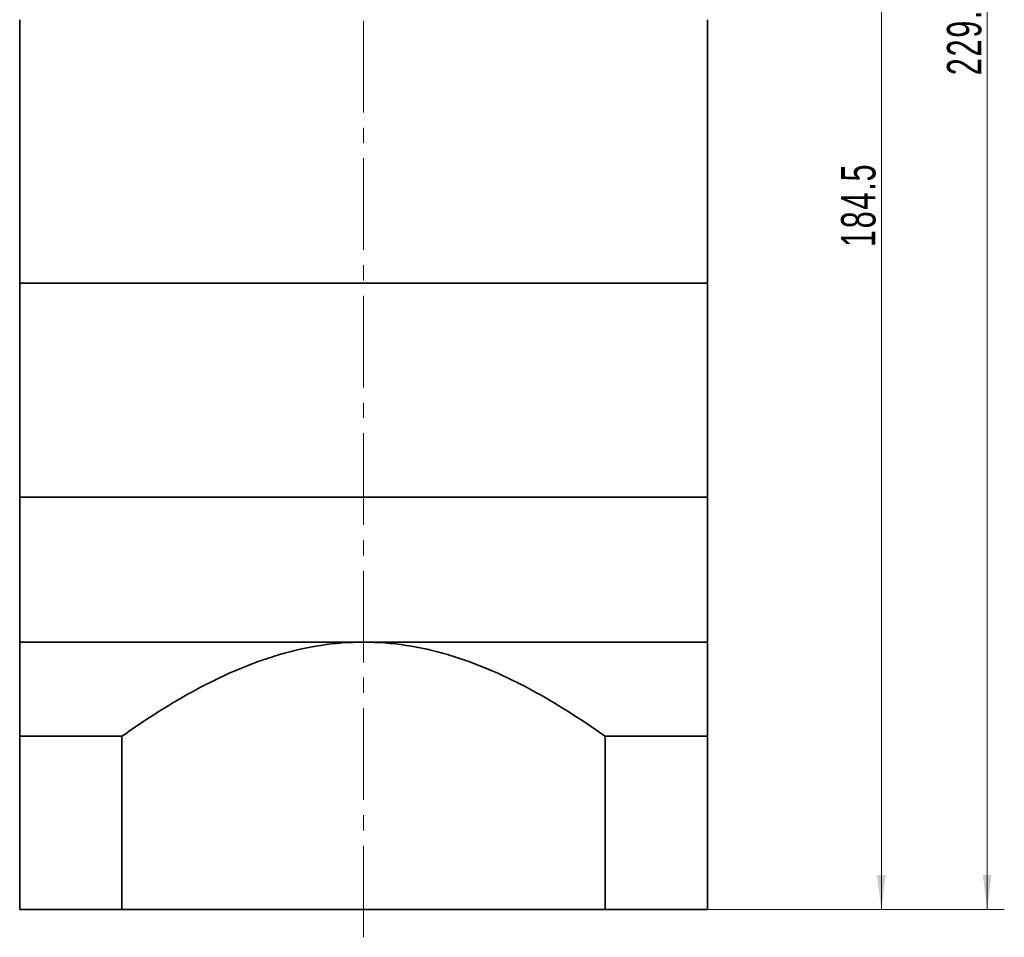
# Model space of a CAD drawing. Header units: millimetres. Extents: x -86 to 733, y -24 to 555.
# Tile 3 of 4: x 361 to 490, y 205 to 325. Entities that reach past the tile are written whole.
import ezdxf

# ---------------------------------------------------------------- set-up
doc = ezdxf.new("R2010")
doc.units = ezdxf.units.MM
doc.linetypes.add('点画线', pattern=[18, 12, -2, 2, -2])
doc.layers.get('0').update_dxf_attribs({"lineweight": 35})
for name, color, linetype, lineweight in [('CDRAFT0', 7, 'Continuous', 35), ('EB0', 7, 'Continuous', 35), ('EB0_1', 7, 'Continuous', 35), ('中心线层', 1, '点画线', 18), ('尺寸线层', 3, 'Continuous', 18), ('粗实线层', 7, 'Continuous', 35), ('粗实线层_1', 7, 'Continuous', 35)]:
    doc.layers.add(name, color=color, linetype=linetype, lineweight=lineweight)
doc.styles.add('标准', font='txt', dxfattribs={"width": 0.667})
doc.dimstyles.new('a4-1-1', dxfattribs={"dimtxt": 3, "dimasz": 3, "dimexe": 1.5, "dimexo": 0, "dimgap": 0.5, "dimtad": 1, "dimdec": 3, "dimdsep": 46, "dimtxsty": '标准', "dimblk": '_CAXARROW', "dimcen": 0, "dimdle": 4, "dimazin": 2, "dimtfac": 0.707107, "dimtdec": 3, "dimtix": 1, "dimtmove": 2, "dimatfit": 3, "dimfxl": 1, "dimfrac": 2, "dimtolj": 1, "dimtzin": 0, "dimarcsym": 1})

# ---------------------------------------------------------------- blocks, each defined once
blk = doc.blocks.new('*X15')
at = {"layer": '尺寸线层', "linetype": 'Continuous', "transparency": 16777216}
for points in [[(487.94, 438.12), (488.5, 433.62), (487.38, 433.62)], [(487.94, 208.62), (488.5, 213.12), (487.38, 213.12)]]:
    blk.add_hatch(color=0, dxfattribs=at).paths.add_polyline_path(points, flags=0)
at = {"layer": '尺寸线层', "color": 0, "linetype": 'Continuous', "transparency": 16777216}
for p, q in [((451.33, 438.12), (490.19, 438.12)), ((487.94, 438.12), (487.94, 208.62)), ((451.33, 208.62), (490.19, 208.62))]:
    blk.add_line(p, q, dxfattribs=at)
at = {"layer": '尺寸线层', "color": 0, "transparency": 16777216, "insert": (484.96, 323.37), "char_height": 4.5, "width": 21.0008, "attachment_point": 5, "rotation": 90, "line_spacing_factor": 1.15057, "style": '标准'}
blk.add_mtext('\\T1.1;229.5', dxfattribs=at)
blk = doc.blocks.new('_CAXARROW')
blk.add_hatch(color=0).paths.add_polyline_path([(0, 0), (-1, 0.125), (-1, -0.125)], flags=0)
blk = doc.blocks.new('*X16')
at = {"layer": '尺寸线层', "linetype": 'Continuous', "transparency": 16777216}
for points in [[(474.1, 393.12), (474.66, 388.62), (473.53, 388.62)], [(474.1, 208.62), (474.66, 213.12), (473.53, 213.12)]]:
    blk.add_hatch(color=0, dxfattribs=at).paths.add_polyline_path(points, flags=0)
at = {"layer": '尺寸线层', "color": 0, "linetype": 'Continuous', "transparency": 16777216}
for p, q in [((457.98, 393.12), (476.35, 393.12)), ((474.1, 393.12), (474.1, 208.62)), ((451.33, 208.62), (476.35, 208.62))]:
    blk.add_line(p, q, dxfattribs=at)
at = {"layer": '尺寸线层', "color": 0, "transparency": 16777216, "insert": (471.11, 300.87), "char_height": 4.5, "width": 20.8061, "attachment_point": 5, "rotation": 90, "line_spacing_factor": 1.15057, "style": '标准'}
blk.add_mtext('\\T1.1;184.5', dxfattribs=at)

msp = doc.modelspace()

# ---------------------------------------------------------------- linework, layer by layer
at = {"layer": 'CDRAFT0', "color": 7}
for points in [[(374.7069, 231.2898), (374.9786, 231.4825), (375.2512, 231.6741), (378.5852, 233.9967), (381.7281, 235.9759), (386.643, 238.5715), (388.3152, 239.3738), (390.8892, 240.4547), (391.7582, 240.7945), (393.5214, 241.4274), (394.4157, 241.7201), (398.8981, 243.0345), (402.5628, 243.6214), (406.3269, 243.6214)], [(437.9469, 231.2898), (437.6752, 231.4825), (437.4026, 231.6741), (434.0686, 233.9967), (430.9257, 235.9759), (426.0108, 238.5715), (424.3387, 239.3738), (421.7646, 240.4547), (420.8956, 240.7945), (419.1324, 241.4274), (418.2381, 241.7201), (413.7557, 243.0345), (410.091, 243.6214), (406.3269, 243.6214)]]:
    msp.add_open_spline(points, degree=3, knots=[0, 0, 0, 0, 0.99690397, 0.99690397, 12.15872641, 12.15872641, 17.73963764, 17.73963764, 20.53009325, 20.53009325, 23.32054886, 23.32054886, 34.48237131, 34.48237131, 34.48237131, 34.48237131], dxfattribs=at)
at = {"layer": 'EB0'}
for p, q in [((361.3269, 325.1214), (361.3269, 290.6214)), ((451.3269, 325.1214), (451.3269, 290.6214)), ((451.3269, 290.6214), (361.3269, 290.6214))]:
    msp.add_line(p, q, dxfattribs=at)
at = {"layer": 'EB0_1'}
for p, q in [((451.3269, 290.6214), (361.3269, 290.6214)), ((361.3269, 262.6214), (361.3269, 208.621)), ((451.3269, 262.6214), (451.3269, 208.621)), ((374.7069, 231.2898), (374.7069, 208.621)), ((437.9469, 231.2898), (437.9469, 208.621)), ((451.3269, 208.621), (361.3269, 208.621))]:
    msp.add_line(p, q, dxfattribs=at)
at = {"layer": '中心线层'}
msp.add_line((406.3269, 204.9721), (406.3269, 441.1215), dxfattribs=at)
at = {"layer": '粗实线层'}
for p, q in [((361.3269, 290.6214), (361.3269, 262.6214)), ((451.3269, 262.6214), (451.3269, 290.6214)), ((361.3269, 262.6214), (451.3269, 262.6214)), ((361.3269, 243.6214), (451.3269, 243.6214))]:
    msp.add_line(p, q, dxfattribs=at)
at = {"layer": '粗实线层_1'}
for p, q in [((374.7069, 231.2898), (361.3269, 231.2898)), ((437.9469, 231.2898), (451.3269, 231.2898))]:
    msp.add_line(p, q, dxfattribs=at)

# ---------------------------------------------------------------- dimensions: what is measured, and where the dimension line sits
at = {"layer": '尺寸线层'}
for base, p1, picture, middle in [((487.93768, 208.62103), (451.32691, 438.12145), '*X15', (484.96282, 323.37124)), ((474.09719, 208.62103), (457.97903, 393.12145), '*X16', (471.10976, 300.87124))]:
    dim = msp.add_linear_dim(base=base, p1=p1, p2=(451.32691, 208.62103), angle=270, dimstyle='a4-1-1', override={"dimsah": 1, "dimtfill": 1, "dimtzin": 0}, dxfattribs=at)
    dim.commit()
    dim.dimension.update_dxf_attribs({"geometry": picture, "text_midpoint": middle})

doc.saveas('drawing.dxf')
